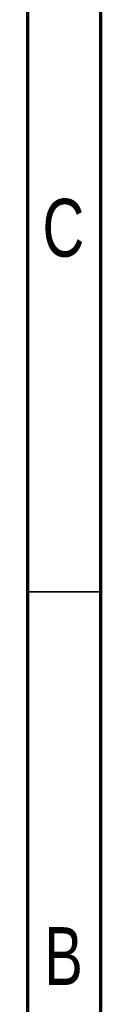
# Model space of a CAD drawing. Header units: millimetres. Extents: x 15 to 415, y 5 to 292.
# Tile 32 of 45: x 410 to 415, y 70 to 138. Entities that reach past the tile are written whole.
import ezdxf

# ---------------------------------------------------------------- set-up
doc = ezdxf.new("R2010")
doc.units = ezdxf.units.MM
doc.styles.add('SLDTEXTSTYLE0', font='TXT', dxfattribs={"width": 0.75})

msp = doc.modelspace()

# ---------------------------------------------------------------- linework, layer by layer
at = {"color": 7, "linetype": 'Continuous', "lineweight": 70}
for p, q in [((415, 292), (415, 5)), ((410, 287), (410, 10))]:
    msp.add_line(p, q, dxfattribs=at)
at = {"color": 7, "linetype": 'Continuous', "lineweight": 35}
msp.add_line((410, 98.5), (415, 98.5), dxfattribs=at)

# ---------------------------------------------------------------- texts
at = {"color": 7, "linetype": 'Continuous', "lineweight": 0, "char_height": 3.96875, "attachment_point": 2, "style": 'SLDTEXTSTYLE0'}
for s, insert in [('C', (412.458659, 125.475836)), ('B', (412.470602, 75.475836))]:
    msp.add_mtext(s, dxfattribs=dict(at, insert=insert))

doc.saveas('drawing.dxf')
